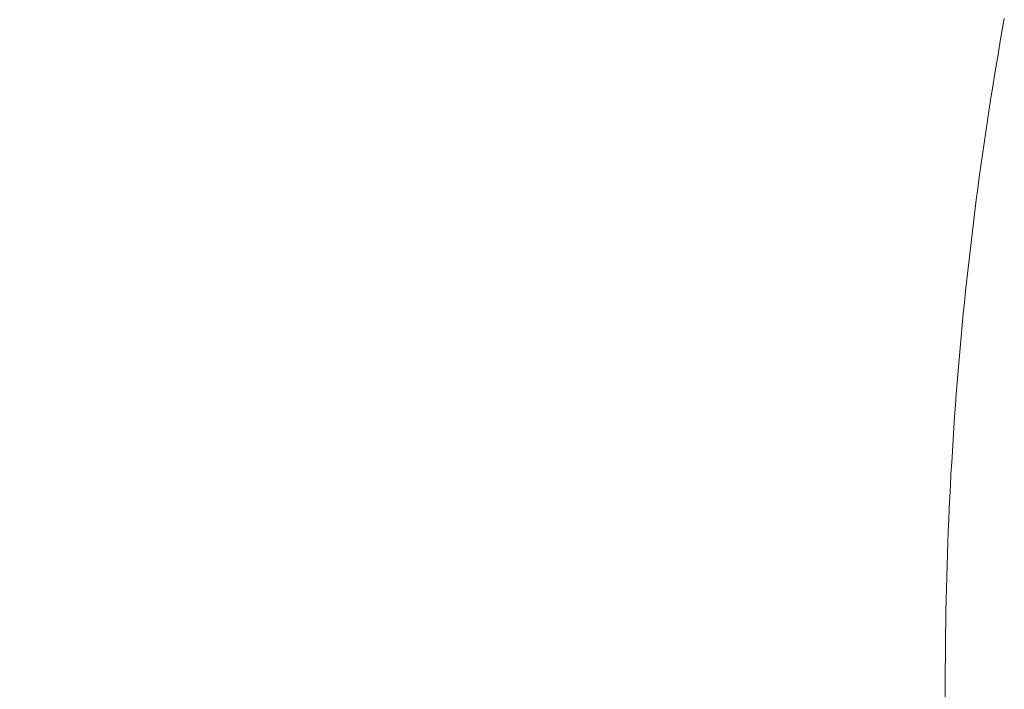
# Model space of a CAD drawing. Header units: centimetres. Extents: x -35.4 to 36.6, y -19.9 to 18.9.
# Tile 28 of 256: x -24.668 to -24.404, y 11.898 to 12.077. Entities that reach past the tile are written whole.
import ezdxf

# ---------------------------------------------------------------- set-up
doc = ezdxf.new("R2010")
doc.units = ezdxf.units.CM
doc.header["$LTSCALE"] = 2.54
doc.layers.add('Lucido design-1', color=7, linetype='Continuous')

# ---------------------------------------------------------------- blocks, each defined once
blk = doc.blocks.new('Gruppo-1')
at = {"color": 92, "linetype": 'Continuous', "lineweight": 9}
for points, invisible_edges in [([(-24.40475, 12.07398, 0), (-24.40421, 12.077, 0), (-35.42, 18.9, 0), (-24.40475, 12.07398, 0)], 14), ([(-24.40528, 12.07096, 0), (-24.40475, 12.07398, 0), (-35.42, 18.9, 0), (-24.40528, 12.07096, 0)], 14), ([(-24.4058, 12.06794, 0), (-24.40528, 12.07096, 0), (-35.42, 18.9, 0), (-24.4058, 12.06794, 0)], 14), ([(-24.40631, 12.06491, 0), (-24.4058, 12.06794, 0), (-35.42, 18.9, 0), (-24.40631, 12.06491, 0)], 14), ([(-24.40681, 12.06189, 0), (-24.40631, 12.06491, 0), (-35.42, 18.9, 0), (-24.40681, 12.06189, 0)], 14), ([(-24.4073, 12.05886, 0), (-24.40681, 12.06189, 0), (-35.42, 18.9, 0), (-24.4073, 12.05886, 0)], 14), ([(-24.40778, 12.05583, 0), (-24.4073, 12.05886, 0), (-35.42, 18.9, 0), (-24.40778, 12.05583, 0)], 14), ([(-24.40826, 12.0528, 0), (-24.40778, 12.05583, 0), (-35.42, 18.9, 0), (-24.40826, 12.0528, 0)], 14), ([(-24.40872, 12.04976, 0), (-24.40826, 12.0528, 0), (-35.42, 18.9, 0), (-24.40872, 12.04976, 0)], 14), ([(-24.40918, 12.04673, 0), (-24.40872, 12.04976, 0), (-35.42, 18.9, 0), (-24.40918, 12.04673, 0)], 14), ([(-24.40962, 12.0437, 0), (-24.40918, 12.04673, 0), (-35.42, 18.9, 0), (-24.40962, 12.0437, 0)], 14), ([(-24.41006, 12.04066, 0), (-24.40962, 12.0437, 0), (-35.42, 18.9, 0), (-24.41006, 12.04066, 0)], 14), ([(-24.41049, 12.03762, 0), (-24.41006, 12.04066, 0), (-35.42, 18.9, 0), (-24.41049, 12.03762, 0)], 14), ([(-24.4109, 12.03458, 0), (-24.41049, 12.03762, 0), (-35.42, 18.9, 0), (-24.4109, 12.03458, 0)], 14), ([(-24.41131, 12.03154, 0), (-24.4109, 12.03458, 0), (-35.42, 18.9, 0), (-24.41131, 12.03154, 0)], 14), ([(-24.41171, 12.0285, 0), (-24.41131, 12.03154, 0), (-35.42, 18.9, 0), (-24.41171, 12.0285, 0)], 14), ([(-24.4121, 12.02545, 0), (-24.41171, 12.0285, 0), (-35.42, 18.9, 0), (-24.4121, 12.02545, 0)], 14), ([(-24.41248, 12.02241, 0), (-24.4121, 12.02545, 0), (-35.42, 18.9, 0), (-24.41248, 12.02241, 0)], 14), ([(-24.41285, 12.01937, 0), (-24.41248, 12.02241, 0), (-35.42, 18.9, 0), (-24.41285, 12.01937, 0)], 14), ([(-24.41321, 12.01632, 0), (-24.41285, 12.01937, 0), (-35.42, 18.9, 0), (-24.41321, 12.01632, 0)], 14), ([(-24.41356, 12.01327, 0), (-24.41321, 12.01632, 0), (-35.42, 18.9, 0), (-24.41356, 12.01327, 0)], 14), ([(-24.41391, 12.01022, 0), (-24.41356, 12.01327, 0), (-35.42, 18.9, 0), (-24.41391, 12.01022, 0)], 14), ([(-24.41424, 12.00717, 0), (-24.41391, 12.01022, 0), (-35.42, 18.9, 0), (-24.41424, 12.00717, 0)], 14), ([(-24.41456, 12.00412, 0), (-24.41424, 12.00717, 0), (-35.42, 18.9, 0), (-24.41456, 12.00412, 0)], 14), ([(-24.41488, 12.00107, 0), (-24.41456, 12.00412, 0), (-35.42, 18.9, 0), (-24.41488, 12.00107, 0)], 14), ([(-24.41518, 11.99802, 0), (-24.41488, 12.00107, 0), (-35.42, 18.9, 0), (-24.41518, 11.99802, 0)], 14), ([(-24.41548, 11.99496, 0), (-24.41518, 11.99802, 0), (-35.42, 18.9, 0), (-24.41548, 11.99496, 0)], 14), ([(-24.41577, 11.99191, 0), (-24.41548, 11.99496, 0), (-35.42, 18.9, 0), (-24.41577, 11.99191, 0)], 14), ([(-24.41604, 11.98885, 0), (-24.41577, 11.99191, 0), (-35.42, 18.9, 0), (-24.41604, 11.98885, 0)], 14), ([(-24.41631, 11.9858, 0), (-24.41604, 11.98885, 0), (-35.42, 18.9, 0), (-24.41631, 11.9858, 0)], 14), ([(-24.41657, 11.98274, 0), (-24.41631, 11.9858, 0), (-35.42, 18.9, 0), (-24.41657, 11.98274, 0)], 14), ([(-24.41682, 11.97968, 0), (-24.41657, 11.98274, 0), (-35.42, 18.9, 0), (-24.41682, 11.97968, 0)], 14), ([(-24.41706, 11.97662, 0), (-24.41682, 11.97968, 0), (-35.42, 18.9, 0), (-24.41706, 11.97662, 0)], 14), ([(-24.41729, 11.97356, 0), (-24.41706, 11.97662, 0), (-35.42, 18.9, 0), (-24.41729, 11.97356, 0)], 14), ([(-24.41751, 11.9705, 0), (-24.41729, 11.97356, 0), (-35.42, 18.9, 0), (-24.41751, 11.9705, 0)], 14), ([(-24.41772, 11.96744, 0), (-24.41751, 11.9705, 0), (-35.42, 18.9, 0), (-24.41772, 11.96744, 0)], 14), ([(-24.41793, 11.96438, 0), (-24.41772, 11.96744, 0), (-35.42, 18.9, 0), (-24.41793, 11.96438, 0)], 14), ([(-24.41812, 11.96132, 0), (-24.41793, 11.96438, 0), (-35.42, 18.9, 0), (-24.41812, 11.96132, 0)], 14), ([(-24.4183, 11.95826, 0), (-24.41812, 11.96132, 0), (-35.42, 18.9, 0), (-24.4183, 11.95826, 0)], 14), ([(-24.41848, 11.9552, 0), (-24.4183, 11.95826, 0), (-35.42, 18.9, 0), (-24.41848, 11.9552, 0)], 14), ([(-24.41864, 11.95213, 0), (-24.41848, 11.9552, 0), (-35.42, 18.9, 0), (-24.41864, 11.95213, 0)], 14), ([(-24.4188, 11.94907, 0), (-24.41864, 11.95213, 0), (-35.42, 18.9, 0), (-24.4188, 11.94907, 0)], 14), ([(-24.41894, 11.946, 0), (-24.4188, 11.94907, 0), (-35.42, 18.9, 0), (-24.41894, 11.946, 0)], 14), ([(-24.41908, 11.94294, 0), (-24.41894, 11.946, 0), (-35.42, 18.9, 0), (-24.41908, 11.94294, 0)], 14), ([(-24.4192, 11.93987, 0), (-24.41908, 11.94294, 0), (-35.42, 18.9, 0), (-24.4192, 11.93987, 0)], 14), ([(-24.41932, 11.93681, 0), (-24.4192, 11.93987, 0), (-35.42, 18.9, 0), (-24.41932, 11.93681, 0)], 14), ([(-24.41943, 11.93374, 0), (-24.41932, 11.93681, 0), (-35.42, 18.9, 0), (-24.41943, 11.93374, 0)], 14), ([(-24.41953, 11.93067, 0), (-24.41943, 11.93374, 0), (-35.42, 18.9, 0), (-24.41953, 11.93067, 0)], 14), ([(-24.41962, 11.92761, 0), (-24.41953, 11.93067, 0), (-35.42, 18.9, 0), (-24.41962, 11.92761, 0)], 14), ([(-24.4197, 11.92454, 0), (-24.41962, 11.92761, 0), (-35.42, 18.9, 0), (-24.4197, 11.92454, 0)], 14), ([(-24.41977, 11.92147, 0), (-24.4197, 11.92454, 0), (-35.42, 18.9, 0), (-24.41977, 11.92147, 0)], 14), ([(-24.41983, 11.91841, 0), (-24.41977, 11.92147, 0), (-35.42, 18.9, 0), (-24.41983, 11.91841, 0)], 14), ([(-24.41988, 11.91534, 0), (-24.41983, 11.91841, 0), (-35.42, 18.9, 0), (-24.41988, 11.91534, 0)], 14), ([(-24.41992, 11.91227, 0), (-24.41988, 11.91534, 0), (-35.42, 18.9, 0), (-24.41992, 11.91227, 0)], 14), ([(-24.41996, 11.9092, 0), (-24.41992, 11.91227, 0), (-35.42, 18.9, 0), (-24.41996, 11.9092, 0)], 14), ([(-24.41998, 11.90614, 0), (-24.41996, 11.9092, 0), (-35.42, 18.9, 0), (-24.41998, 11.90614, 0)], 14), ([(-24.42, 11.90307, 0), (-24.41998, 11.90614, 0), (-35.42, 18.9, 0), (-24.42, 11.90307, 0)], 14), ([(-24.42, 11.9, 0), (-24.42, 11.90307, 0), (-35.42, 18.9, 0), (-24.42, 11.9, 0)], 14), ([(-35.42, 18.9, 0), (-35.42, -19.9, 0), (-24.42, -11.00005, 0), (-35.42, 18.9, 0)], 14), ([(-35.42, 18.9, 0), (-24.42, -11.00005, 0), (-24.42, 11.9, 0), (-35.42, 18.9, 0)], 13), ([(-24.40475, 12.07398, -1.2), (-24.40421, 12.077, -1.2), (-35.42, 18.9, -1.2), (-24.40475, 12.07398, -1.2)], 14), ([(-24.40528, 12.07096, -1.2), (-24.40475, 12.07398, -1.2), (-35.42, 18.9, -1.2), (-24.40528, 12.07096, -1.2)], 14), ([(-24.4058, 12.06794, -1.2), (-24.40528, 12.07096, -1.2), (-35.42, 18.9, -1.2), (-24.4058, 12.06794, -1.2)], 14), ([(-24.40631, 12.06491, -1.2), (-24.4058, 12.06794, -1.2), (-35.42, 18.9, -1.2), (-24.40631, 12.06491, -1.2)], 14), ([(-24.40681, 12.06189, -1.2), (-24.40631, 12.06491, -1.2), (-35.42, 18.9, -1.2), (-24.40681, 12.06189, -1.2)], 14), ([(-24.4073, 12.05886, -1.2), (-24.40681, 12.06189, -1.2), (-35.42, 18.9, -1.2), (-24.4073, 12.05886, -1.2)], 14), ([(-24.40778, 12.05583, -1.2), (-24.4073, 12.05886, -1.2), (-35.42, 18.9, -1.2), (-24.40778, 12.05583, -1.2)], 14), ([(-24.40826, 12.0528, -1.2), (-24.40778, 12.05583, -1.2), (-35.42, 18.9, -1.2), (-24.40826, 12.0528, -1.2)], 14), ([(-24.40872, 12.04976, -1.2), (-24.40826, 12.0528, -1.2), (-35.42, 18.9, -1.2), (-24.40872, 12.04976, -1.2)], 14), ([(-24.40918, 12.04673, -1.2), (-24.40872, 12.04976, -1.2), (-35.42, 18.9, -1.2), (-24.40918, 12.04673, -1.2)], 14), ([(-24.40962, 12.0437, -1.2), (-24.40918, 12.04673, -1.2), (-35.42, 18.9, -1.2), (-24.40962, 12.0437, -1.2)], 14), ([(-24.41006, 12.04066, -1.2), (-24.40962, 12.0437, -1.2), (-35.42, 18.9, -1.2), (-24.41006, 12.04066, -1.2)], 14), ([(-24.41049, 12.03762, -1.2), (-24.41006, 12.04066, -1.2), (-35.42, 18.9, -1.2), (-24.41049, 12.03762, -1.2)], 14), ([(-24.4109, 12.03458, -1.2), (-24.41049, 12.03762, -1.2), (-35.42, 18.9, -1.2), (-24.4109, 12.03458, -1.2)], 14), ([(-24.41131, 12.03154, -1.2), (-24.4109, 12.03458, -1.2), (-35.42, 18.9, -1.2), (-24.41131, 12.03154, -1.2)], 14), ([(-24.41171, 12.0285, -1.2), (-24.41131, 12.03154, -1.2), (-35.42, 18.9, -1.2), (-24.41171, 12.0285, -1.2)], 14), ([(-24.4121, 12.02545, -1.2), (-24.41171, 12.0285, -1.2), (-35.42, 18.9, -1.2), (-24.4121, 12.02545, -1.2)], 14), ([(-24.41248, 12.02241, -1.2), (-24.4121, 12.02545, -1.2), (-35.42, 18.9, -1.2), (-24.41248, 12.02241, -1.2)], 14), ([(-24.41285, 12.01937, -1.2), (-24.41248, 12.02241, -1.2), (-35.42, 18.9, -1.2), (-24.41285, 12.01937, -1.2)], 14), ([(-24.41321, 12.01632, -1.2), (-24.41285, 12.01937, -1.2), (-35.42, 18.9, -1.2), (-24.41321, 12.01632, -1.2)], 14), ([(-24.41356, 12.01327, -1.2), (-24.41321, 12.01632, -1.2), (-35.42, 18.9, -1.2), (-24.41356, 12.01327, -1.2)], 14), ([(-24.41391, 12.01022, -1.2), (-24.41356, 12.01327, -1.2), (-35.42, 18.9, -1.2), (-24.41391, 12.01022, -1.2)], 14), ([(-24.41424, 12.00717, -1.2), (-24.41391, 12.01022, -1.2), (-35.42, 18.9, -1.2), (-24.41424, 12.00717, -1.2)], 14), ([(-24.41456, 12.00412, -1.2), (-24.41424, 12.00717, -1.2), (-35.42, 18.9, -1.2), (-24.41456, 12.00412, -1.2)], 14), ([(-24.41488, 12.00107, -1.2), (-24.41456, 12.00412, -1.2), (-35.42, 18.9, -1.2), (-24.41488, 12.00107, -1.2)], 14), ([(-24.41518, 11.99802, -1.2), (-24.41488, 12.00107, -1.2), (-35.42, 18.9, -1.2), (-24.41518, 11.99802, -1.2)], 14), ([(-24.41548, 11.99496, -1.2), (-24.41518, 11.99802, -1.2), (-35.42, 18.9, -1.2), (-24.41548, 11.99496, -1.2)], 14), ([(-24.41577, 11.99191, -1.2), (-24.41548, 11.99496, -1.2), (-35.42, 18.9, -1.2), (-24.41577, 11.99191, -1.2)], 14), ([(-24.41604, 11.98885, -1.2), (-24.41577, 11.99191, -1.2), (-35.42, 18.9, -1.2), (-24.41604, 11.98885, -1.2)], 14), ([(-24.41631, 11.9858, -1.2), (-24.41604, 11.98885, -1.2), (-35.42, 18.9, -1.2), (-24.41631, 11.9858, -1.2)], 14), ([(-24.41657, 11.98274, -1.2), (-24.41631, 11.9858, -1.2), (-35.42, 18.9, -1.2), (-24.41657, 11.98274, -1.2)], 14), ([(-24.41682, 11.97968, -1.2), (-24.41657, 11.98274, -1.2), (-35.42, 18.9, -1.2), (-24.41682, 11.97968, -1.2)], 14), ([(-24.41706, 11.97662, -1.2), (-24.41682, 11.97968, -1.2), (-35.42, 18.9, -1.2), (-24.41706, 11.97662, -1.2)], 14), ([(-24.41729, 11.97356, -1.2), (-24.41706, 11.97662, -1.2), (-35.42, 18.9, -1.2), (-24.41729, 11.97356, -1.2)], 14), ([(-24.41751, 11.9705, -1.2), (-24.41729, 11.97356, -1.2), (-35.42, 18.9, -1.2), (-24.41751, 11.9705, -1.2)], 14), ([(-24.41772, 11.96744, -1.2), (-24.41751, 11.9705, -1.2), (-35.42, 18.9, -1.2), (-24.41772, 11.96744, -1.2)], 14), ([(-24.41793, 11.96438, -1.2), (-24.41772, 11.96744, -1.2), (-35.42, 18.9, -1.2), (-24.41793, 11.96438, -1.2)], 14), ([(-24.41812, 11.96132, -1.2), (-24.41793, 11.96438, -1.2), (-35.42, 18.9, -1.2), (-24.41812, 11.96132, -1.2)], 14), ([(-24.4183, 11.95826, -1.2), (-24.41812, 11.96132, -1.2), (-35.42, 18.9, -1.2), (-24.4183, 11.95826, -1.2)], 14), ([(-24.41848, 11.9552, -1.2), (-24.4183, 11.95826, -1.2), (-35.42, 18.9, -1.2), (-24.41848, 11.9552, -1.2)], 14), ([(-24.41864, 11.95213, -1.2), (-24.41848, 11.9552, -1.2), (-35.42, 18.9, -1.2), (-24.41864, 11.95213, -1.2)], 14), ([(-24.4188, 11.94907, -1.2), (-24.41864, 11.95213, -1.2), (-35.42, 18.9, -1.2), (-24.4188, 11.94907, -1.2)], 14), ([(-24.41894, 11.946, -1.2), (-24.4188, 11.94907, -1.2), (-35.42, 18.9, -1.2), (-24.41894, 11.946, -1.2)], 14), ([(-24.41908, 11.94294, -1.2), (-24.41894, 11.946, -1.2), (-35.42, 18.9, -1.2), (-24.41908, 11.94294, -1.2)], 14), ([(-24.4192, 11.93987, -1.2), (-24.41908, 11.94294, -1.2), (-35.42, 18.9, -1.2), (-24.4192, 11.93987, -1.2)], 14), ([(-24.41932, 11.93681, -1.2), (-24.4192, 11.93987, -1.2), (-35.42, 18.9, -1.2), (-24.41932, 11.93681, -1.2)], 14), ([(-24.41943, 11.93374, -1.2), (-24.41932, 11.93681, -1.2), (-35.42, 18.9, -1.2), (-24.41943, 11.93374, -1.2)], 14), ([(-24.41953, 11.93067, -1.2), (-24.41943, 11.93374, -1.2), (-35.42, 18.9, -1.2), (-24.41953, 11.93067, -1.2)], 14), ([(-24.41962, 11.92761, -1.2), (-24.41953, 11.93067, -1.2), (-35.42, 18.9, -1.2), (-24.41962, 11.92761, -1.2)], 14), ([(-24.4197, 11.92454, -1.2), (-24.41962, 11.92761, -1.2), (-35.42, 18.9, -1.2), (-24.4197, 11.92454, -1.2)], 14), ([(-24.41977, 11.92147, -1.2), (-24.4197, 11.92454, -1.2), (-35.42, 18.9, -1.2), (-24.41977, 11.92147, -1.2)], 14), ([(-24.41983, 11.91841, -1.2), (-24.41977, 11.92147, -1.2), (-35.42, 18.9, -1.2), (-24.41983, 11.91841, -1.2)], 14), ([(-24.41988, 11.91534, -1.2), (-24.41983, 11.91841, -1.2), (-35.42, 18.9, -1.2), (-24.41988, 11.91534, -1.2)], 14), ([(-24.41992, 11.91227, -1.2), (-24.41988, 11.91534, -1.2), (-35.42, 18.9, -1.2), (-24.41992, 11.91227, -1.2)], 14), ([(-24.41996, 11.9092, -1.2), (-24.41992, 11.91227, -1.2), (-35.42, 18.9, -1.2), (-24.41996, 11.9092, -1.2)], 14), ([(-24.41998, 11.90614, -1.2), (-24.41996, 11.9092, -1.2), (-35.42, 18.9, -1.2), (-24.41998, 11.90614, -1.2)], 14), ([(-24.42, 11.90307, -1.2), (-24.41998, 11.90614, -1.2), (-35.42, 18.9, -1.2), (-24.42, 11.90307, -1.2)], 14), ([(-24.42, 11.9, -1.2), (-24.42, 11.90307, -1.2), (-35.42, 18.9, -1.2), (-24.42, 11.9, -1.2)], 14), ([(-35.42, 18.9, -1.2), (-35.42, -19.9, -1.2), (-24.42, -11.00005, -1.2), (-35.42, 18.9, -1.2)], 14), ([(-35.42, 18.9, -1.2), (-24.42, -11.00005, -1.2), (-24.42, 11.9, -1.2), (-35.42, 18.9, -1.2)], 13)]:
    blk.add_3dface(points, dxfattribs=dict(at, invisible_edges=invisible_edges))
for points in [[(-24.40421, 12.077, -1.2), (-24.40421, 12.077, 0), (-24.40475, 12.07398, 0), (-24.40475, 12.07398, -1.2)], [(-24.40475, 12.07398, -1.2), (-24.40475, 12.07398, 0), (-24.40528, 12.07096, 0), (-24.40528, 12.07096, -1.2)], [(-24.40528, 12.07096, -1.2), (-24.40528, 12.07096, 0), (-24.4058, 12.06794, 0), (-24.4058, 12.06794, -1.2)], [(-24.4058, 12.06794, -1.2), (-24.4058, 12.06794, 0), (-24.40631, 12.06491, 0), (-24.40631, 12.06491, -1.2)], [(-24.40631, 12.06491, -1.2), (-24.40631, 12.06491, 0), (-24.40681, 12.06189, 0), (-24.40681, 12.06189, -1.2)], [(-24.40681, 12.06189, -1.2), (-24.40681, 12.06189, 0), (-24.4073, 12.05886, 0), (-24.4073, 12.05886, -1.2)], [(-24.4073, 12.05886, -1.2), (-24.4073, 12.05886, 0), (-24.40778, 12.05583, 0), (-24.40778, 12.05583, -1.2)], [(-24.40778, 12.05583, -1.2), (-24.40778, 12.05583, 0), (-24.40826, 12.0528, 0), (-24.40826, 12.0528, -1.2)], [(-24.40826, 12.0528, -1.2), (-24.40826, 12.0528, 0), (-24.40872, 12.04976, 0), (-24.40872, 12.04976, -1.2)], [(-24.40872, 12.04976, -1.2), (-24.40872, 12.04976, 0), (-24.40918, 12.04673, 0), (-24.40918, 12.04673, -1.2)], [(-24.40918, 12.04673, -1.2), (-24.40918, 12.04673, 0), (-24.40962, 12.0437, 0), (-24.40962, 12.0437, -1.2)], [(-24.40962, 12.0437, -1.2), (-24.40962, 12.0437, 0), (-24.41006, 12.04066, 0), (-24.41006, 12.04066, -1.2)], [(-24.41006, 12.04066, -1.2), (-24.41006, 12.04066, 0), (-24.41049, 12.03762, 0), (-24.41049, 12.03762, -1.2)], [(-24.41049, 12.03762, -1.2), (-24.41049, 12.03762, 0), (-24.4109, 12.03458, 0), (-24.4109, 12.03458, -1.2)], [(-24.4109, 12.03458, -1.2), (-24.4109, 12.03458, 0), (-24.41131, 12.03154, 0), (-24.41131, 12.03154, -1.2)], [(-24.41131, 12.03154, -1.2), (-24.41131, 12.03154, 0), (-24.41171, 12.0285, 0), (-24.41171, 12.0285, -1.2)], [(-24.41171, 12.0285, -1.2), (-24.41171, 12.0285, 0), (-24.4121, 12.02545, 0), (-24.4121, 12.02545, -1.2)], [(-24.4121, 12.02545, -1.2), (-24.4121, 12.02545, 0), (-24.41248, 12.02241, 0), (-24.41248, 12.02241, -1.2)], [(-24.41248, 12.02241, -1.2), (-24.41248, 12.02241, 0), (-24.41285, 12.01937, 0), (-24.41285, 12.01937, -1.2)], [(-24.41285, 12.01937, -1.2), (-24.41285, 12.01937, 0), (-24.41321, 12.01632, 0), (-24.41321, 12.01632, -1.2)], [(-24.41321, 12.01632, -1.2), (-24.41321, 12.01632, 0), (-24.41356, 12.01327, 0), (-24.41356, 12.01327, -1.2)], [(-24.41356, 12.01327, -1.2), (-24.41356, 12.01327, 0), (-24.41391, 12.01022, 0), (-24.41391, 12.01022, -1.2)], [(-24.41391, 12.01022, -1.2), (-24.41391, 12.01022, 0), (-24.41424, 12.00717, 0), (-24.41424, 12.00717, -1.2)], [(-24.41424, 12.00717, -1.2), (-24.41424, 12.00717, 0), (-24.41456, 12.00412, 0), (-24.41456, 12.00412, -1.2)], [(-24.41456, 12.00412, -1.2), (-24.41456, 12.00412, 0), (-24.41488, 12.00107, 0), (-24.41488, 12.00107, -1.2)], [(-24.41488, 12.00107, -1.2), (-24.41488, 12.00107, 0), (-24.41518, 11.99802, 0), (-24.41518, 11.99802, -1.2)], [(-24.41518, 11.99802, -1.2), (-24.41518, 11.99802, 0), (-24.41548, 11.99496, 0), (-24.41548, 11.99496, -1.2)], [(-24.41548, 11.99496, -1.2), (-24.41548, 11.99496, 0), (-24.41577, 11.99191, 0), (-24.41577, 11.99191, -1.2)], [(-24.41577, 11.99191, -1.2), (-24.41577, 11.99191, 0), (-24.41604, 11.98885, 0), (-24.41604, 11.98885, -1.2)], [(-24.41604, 11.98885, -1.2), (-24.41604, 11.98885, 0), (-24.41631, 11.9858, 0), (-24.41631, 11.9858, -1.2)], [(-24.41631, 11.9858, -1.2), (-24.41631, 11.9858, 0), (-24.41657, 11.98274, 0), (-24.41657, 11.98274, -1.2)], [(-24.41657, 11.98274, -1.2), (-24.41657, 11.98274, 0), (-24.41682, 11.97968, 0), (-24.41682, 11.97968, -1.2)], [(-24.41682, 11.97968, -1.2), (-24.41682, 11.97968, 0), (-24.41706, 11.97662, 0), (-24.41706, 11.97662, -1.2)], [(-24.41706, 11.97662, -1.2), (-24.41706, 11.97662, 0), (-24.41729, 11.97356, 0), (-24.41729, 11.97356, -1.2)], [(-24.41729, 11.97356, -1.2), (-24.41729, 11.97356, 0), (-24.41751, 11.9705, 0), (-24.41751, 11.9705, -1.2)], [(-24.41751, 11.9705, -1.2), (-24.41751, 11.9705, 0), (-24.41772, 11.96744, 0), (-24.41772, 11.96744, -1.2)], [(-24.41772, 11.96744, -1.2), (-24.41772, 11.96744, 0), (-24.41793, 11.96438, 0), (-24.41793, 11.96438, -1.2)], [(-24.41793, 11.96438, -1.2), (-24.41793, 11.96438, 0), (-24.41812, 11.96132, 0), (-24.41812, 11.96132, -1.2)], [(-24.41812, 11.96132, -1.2), (-24.41812, 11.96132, 0), (-24.4183, 11.95826, 0), (-24.4183, 11.95826, -1.2)], [(-24.4183, 11.95826, -1.2), (-24.4183, 11.95826, 0), (-24.41848, 11.9552, 0), (-24.41848, 11.9552, -1.2)], [(-24.41848, 11.9552, -1.2), (-24.41848, 11.9552, 0), (-24.41864, 11.95213, 0), (-24.41864, 11.95213, -1.2)], [(-24.41864, 11.95213, -1.2), (-24.41864, 11.95213, 0), (-24.4188, 11.94907, 0), (-24.4188, 11.94907, -1.2)], [(-24.4188, 11.94907, -1.2), (-24.4188, 11.94907, 0), (-24.41894, 11.946, 0), (-24.41894, 11.946, -1.2)], [(-24.41894, 11.946, -1.2), (-24.41894, 11.946, 0), (-24.41908, 11.94294, 0), (-24.41908, 11.94294, -1.2)], [(-24.41908, 11.94294, -1.2), (-24.41908, 11.94294, 0), (-24.4192, 11.93987, 0), (-24.4192, 11.93987, -1.2)], [(-24.4192, 11.93987, -1.2), (-24.4192, 11.93987, 0), (-24.41932, 11.93681, 0), (-24.41932, 11.93681, -1.2)], [(-24.41932, 11.93681, -1.2), (-24.41932, 11.93681, 0), (-24.41943, 11.93374, 0), (-24.41943, 11.93374, -1.2)], [(-24.41943, 11.93374, -1.2), (-24.41943, 11.93374, 0), (-24.41953, 11.93067, 0), (-24.41953, 11.93067, -1.2)], [(-24.41953, 11.93067, -1.2), (-24.41953, 11.93067, 0), (-24.41962, 11.92761, 0), (-24.41962, 11.92761, -1.2)], [(-24.41962, 11.92761, -1.2), (-24.41962, 11.92761, 0), (-24.4197, 11.92454, 0), (-24.4197, 11.92454, -1.2)], [(-24.4197, 11.92454, -1.2), (-24.4197, 11.92454, 0), (-24.41977, 11.92147, 0), (-24.41977, 11.92147, -1.2)], [(-24.41977, 11.92147, -1.2), (-24.41977, 11.92147, 0), (-24.41983, 11.91841, 0), (-24.41983, 11.91841, -1.2)], [(-24.41983, 11.91841, -1.2), (-24.41983, 11.91841, 0), (-24.41988, 11.91534, 0), (-24.41988, 11.91534, -1.2)], [(-24.41988, 11.91534, -1.2), (-24.41988, 11.91534, 0), (-24.41992, 11.91227, 0), (-24.41992, 11.91227, -1.2)], [(-24.41992, 11.91227, -1.2), (-24.41992, 11.91227, 0), (-24.41996, 11.9092, 0), (-24.41996, 11.9092, -1.2)], [(-24.41996, 11.9092, -1.2), (-24.41996, 11.9092, 0), (-24.41998, 11.90614, 0), (-24.41998, 11.90614, -1.2)], [(-24.41998, 11.90614, -1.2), (-24.41998, 11.90614, 0), (-24.42, 11.90307, 0), (-24.42, 11.90307, -1.2)], [(-24.42, 11.90307, -1.2), (-24.42, 11.90307, 0), (-24.42, 11.9, 0), (-24.42, 11.9, -1.2)], [(-24.42, 11.9, -1.2), (-24.42, 11.9, 0), (-24.42, -11.00005, 0), (-24.42, -11.00005, -1.2)]]:
    blk.add_3dface(points, dxfattribs=at)

msp = doc.modelspace()

# ---------------------------------------------------------------- block references
at = {"layer": 'Lucido design-1', "color": 7}
msp.add_blockref('Gruppo-1', (0, 0), dxfattribs=at)

doc.saveas('drawing.dxf')
